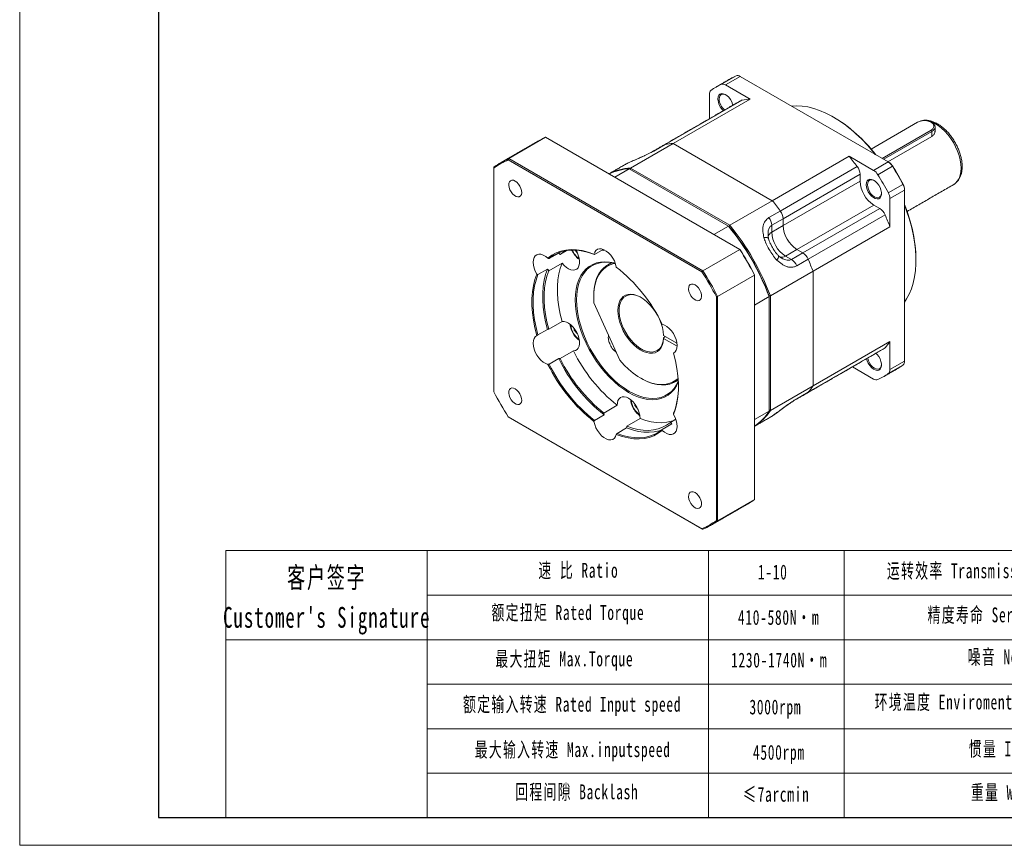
# Model space of a CAD drawing. Header units: millimetres. Extents: x -167 to 1131, y -116 to 802.
# Tile 1 of 5: x -167 to 380, y -116 to 343. Entities that reach past the tile are written whole.
import ezdxf

# ---------------------------------------------------------------- set-up
doc = ezdxf.new("R2010")
doc.units = ezdxf.units.MM
doc.header["$LTSCALE"] = 2
doc.layers.get('0').update_dxf_attribs({"lineweight": 18})
for name, color, linetype, lineweight in [('7标注层', 4, 'Continuous', 18), ('SLD-0', 7, 'Continuous', 18), ('图框_外框线', 7, 'Continuous', 18)]:
    doc.layers.add(name, color=color, linetype=linetype, lineweight=lineweight)
doc.styles.add('标准', font='txt', dxfattribs={"width": 0.667})

msp = doc.modelspace()

# ---------------------------------------------------------------- linework, layer by layer
at = {"color": 7, "linetype": 'Continuous', "lineweight": 15}
for p, q in [((223.04, 307.27), (231.17, 311.97)), ((233.51, 311.64), (225.38, 306.94)), ((238.97, 299.1), (225.38, 306.94)), ((315.82, 264.12), (233.51, 311.64)), ((216.33, 301.72), (216.33, 288.15)), ((234.5, 298.53), (191.72, 273.84)), ((238.97, 299.1), (196.19, 274.4)), ((332.01, 286.2), (306.23, 271.32)), ((312.43, 266.08), (339.65, 281.79)), ((340.07, 281.06), (313.28, 265.59)), ((340.07, 281.06), (339.65, 281.79)), ((340.07, 278.34), (340.07, 281.06)), ((341.83, 283.5), (341.83, 280.79)), ((104.72, 265.98), (125.22, 277.82)), ((233.19, 215.49), (125.22, 277.82)), ((172.5, 260.73), (196.19, 274.4)), ((191.72, 273.84), (185.36, 270.16)), ((251.32, 242.57), (196.19, 274.4)), ((251.32, 242.57), (196.19, 274.4)), ((340.07, 278.34), (315.63, 264.23)), ((212.2, 203.12), (104.5, 265.29)), ((104.72, 265.98), (212.68, 203.65)), ((173.25, 264.51), (173.45, 264.62)), ((251.32, 242.57), (294.1, 267.27)), ((307.69, 259.42), (294.1, 267.27)), ((307.69, 259.42), (315.82, 264.12)), ((316.18, 263.91), (315.82, 264.12)), ((96.47, 261.22), (96.47, 260.66)), ((96.47, 260.66), (96.47, 136.29)), ((163.66, 255.63), (171.79, 260.32)), ((226.93, 228.49), (171.79, 260.32)), ((172.5, 260.73), (227.63, 228.9)), ((255.78, 236.86), (298.56, 261.55)), ((318.16, 261.75), (310.03, 257.05)), ((318.28, 261.78), (318.16, 261.75)), ((300.12, 257.27), (257.34, 232.57)), ((300.12, 253.45), (257.34, 228.76)), ((300.12, 257.27), (300.12, 253.45)), ((315.85, 246.97), (323.99, 251.66)), ((324.87, 248.45), (316.74, 243.76)), ((324.07, 251.75), (323.99, 251.66)), ((324.87, 248.86), (324.87, 248.45)), ((324.87, 153.39), (324.87, 248.45)), ((352.19, 251.57), (352.32, 251.64)), ((251.32, 242.57), (227.63, 228.9)), ((316.74, 228.06), (316.74, 243.76)), ((249.42, 233.18), (255.78, 236.86)), ((307.78, 240.18), (265, 215.49)), ((268.31, 213.58), (311.09, 238.28)), ((307.78, 240.18), (311.09, 238.28)), ((257.34, 232.57), (250.98, 228.9)), ((257.34, 228.76), (257.34, 232.57)), ((257.34, 232.57), (257.34, 228.76)), ((314.02, 234.78), (271.24, 210.09)), ((218.8, 223.8), (226.93, 228.49)), ((250.98, 228.9), (250.98, 225.08)), ((250.98, 225.08), (257.34, 228.76)), ((316.74, 228.06), (273.96, 203.37)), ((132.9, 213.77), (132.57, 213.5)), ((133.34, 212.65), (137.2, 214.88)), ((142.96, 213.41), (141.59, 215.11)), ((157.32, 215.51), (152.42, 212.68)), ((156.73, 215.17), (157.64, 214.83)), ((158.15, 215.12), (157.64, 214.83)), ((233.19, 215.49), (212.68, 203.65)), ((258.64, 211.81), (265, 215.49)), ((261.94, 209.91), (268.31, 213.58)), ((268.31, 213.58), (265, 215.49)), ((265, 215.49), (268.31, 213.58)), ((127.27, 210.43), (132.57, 213.5)), ((258.64, 211.81), (261.94, 209.91)), ((271.24, 210.09), (264.87, 206.41)), ((331.23, 209.9), (331.23, 209.49)), ((126.29, 204.56), (120.99, 201.5)), ((134.4, 207.89), (126.98, 203.6)), ((250.27, 189.69), (273.96, 203.37)), ((273.96, 139.7), (273.96, 203.37)), ((273.96, 139.7), (273.96, 203.37)), ((220.93, 189.37), (241.43, 201.21)), ((241.43, 201.47), (241.43, 201.21)), ((241.43, 76.54), (241.43, 201.21)), ((151.98, 189.7), (151.98, 189.29)), ((220.22, 64.85), (220.22, 189.22)), ((220.93, 189.37), (220.93, 64.7)), ((241.43, 184.59), (249.56, 189.28)), ((249.56, 189.59), (249.56, 189.28)), ((249.56, 125.61), (249.56, 189.28)), ((250.27, 189.69), (250.27, 126.02)), ((152.15, 185.8), (166.49, 153.86)), ((126.98, 171.19), (134.4, 175.48)), ((120.99, 167.96), (126.29, 171.02)), ((141.21, 170.68), (141.21, 171.46)), ((141.61, 170.91), (141.21, 170.68)), ((142.96, 168.5), (141.21, 170.68)), ((190.85, 167.66), (198.3, 163.36)), ((191.91, 167.05), (190.85, 166.44)), ((190.85, 166.03), (198.38, 161.69)), ((273.96, 139.7), (316.74, 164.39)), ((316.74, 148.7), (316.74, 164.39)), ((140.76, 159.08), (133.34, 154.8)), ((271.24, 136.12), (314.02, 160.81)), ((132.57, 154.84), (127.27, 151.77)), ((196.41, 157.96), (196.95, 158.27)), ((316.74, 148.7), (324.87, 153.39)), ((295.93, 150.26), (307.69, 143.48)), ((299.16, 152.13), (299.09, 152.08)), ((323.99, 151.2), (315.85, 146.51)), ((273.96, 139.7), (250.27, 126.02)), ((264.87, 132.44), (271.24, 136.12)), ((157.64, 124.56), (165.07, 128.85)), ((174.89, 128.78), (174.89, 129.56)), ((175.29, 129.01), (174.89, 128.78)), ((176.64, 126.6), (174.89, 128.78)), ((104.5, 122.39), (212.2, 60.22)), ((212.68, 59.94), (104.72, 122.27)), ((152.42, 120.49), (157.72, 123.55)), ((177.79, 121.5), (170.36, 117.22)), ((194.67, 119.39), (197.63, 121.1)), ((241.43, 120.92), (249.56, 125.61)), ((253.92, 124.78), (254.13, 124.9)), ((170.28, 116.3), (164.98, 113.24)), ((190.13, 115.48), (195.44, 118.55)), ((241.43, 76.54), (220.93, 64.7))]:
    msp.add_line(p, q, dxfattribs=at)
for p, q in [((59.29, 48.08), (59.29, -100.27)), ((215.88, 48.08), (215.88, -100.27))]:
    msp.add_line(p, q)
for points in [[(221.04, 299.11), (221.17, 300.25), (221.57, 301.16), (222.19, 301.8), (223.01, 302.11), (223.97, 302.07), (225.02, 301.7), (226.08, 301.01), (227.09, 300.05), (227.99, 298.87), (228.72, 297.56), (229.23, 296.18), (229.36, 295.67)], [(225.47, 301.45), (224.63, 301.78), (223.69, 301.87), (222.89, 301.62), (222.27, 301.05), (221.88, 300.19), (221.75, 299.11)], [(233.98, 298.34), (234.16, 298.43), (234.5, 298.53)], [(308.6, 268.29), (307.27, 269.94), (304.23, 273.44), (301.08, 276.74), (297.85, 279.82), (294.55, 282.65), (291.2, 285.24), (287.82, 287.55), (284.42, 289.58), (281.03, 291.32), (277.66, 292.76), (274.34, 293.89), (271.07, 294.7), (267.88, 295.2), (264.79, 295.37), (261.94, 295.22)], [(339.65, 281.79), (340.51, 282.44), (341.05, 283.19), (341.23, 283.99), (341.05, 284.8), (340.51, 285.55), (339.65, 286.2), (338.53, 286.69), (337.23, 287.01), (335.83, 287.11), (334.43, 287.01), (333.13, 286.69), (332.01, 286.2)], [(356.34, 260.72), (356.21, 262.97), (355.83, 265.33), (355.21, 267.75), (354.36, 270.19), (353.29, 272.6), (352.03, 274.95), (350.58, 277.19), (348.99, 279.29), (347.28, 281.19), (345.47, 282.88), (343.61, 284.32), (341.72, 285.48), (339.84, 286.35), (338, 286.9), (336.24, 287.14), (334.58, 287.05), (333.97, 286.92)], [(340.07, 285.95), (341.03, 285.24), (341.63, 284.4), (341.83, 283.5), (341.63, 282.61), (341.03, 281.77), (340.07, 281.06)], [(191.2, 273.64), (191.38, 273.73), (191.72, 273.84)], [(191.72, 273.84), (191.38, 273.73), (191.2, 273.64)], [(185.36, 270.16), (185.02, 270.06), (184.82, 269.96)], [(352.32, 251.64), (353.29, 252.36), (354.36, 253.54), (355.21, 255), (355.83, 256.7), (356.21, 258.62), (356.34, 260.72)], [(108.35, 253.52), (107.37, 253.93), (106.47, 254), (105.71, 253.72), (105.14, 253.12), (104.82, 252.24), (104.75, 251.15), (104.95, 249.92), (105.4, 248.66), (106.07, 247.44), (106.91, 246.37), (107.86, 245.52), (108.84, 244.95), (109.78, 244.71), (110.62, 244.81), (111.29, 245.26), (111.74, 246), (111.94, 247), (111.88, 248.17), (111.55, 249.42), (110.98, 250.68), (110.22, 251.83), (109.32, 252.81), (108.35, 253.52)], [(303.54, 251.48), (303.67, 252.62), (304.07, 253.54), (304.69, 254.17), (305.51, 254.48), (306.47, 254.45), (307.52, 254.07), (308.58, 253.38), (309.59, 252.42), (310.49, 251.24), (311.22, 249.93), (311.73, 248.56), (311.99, 247.22), (311.99, 245.99), (311.73, 244.95), (311.22, 244.17), (310.49, 243.69), (309.59, 243.56), (308.58, 243.76), (307.52, 244.3), (306.47, 245.13), (305.51, 246.21), (304.69, 247.46), (304.07, 248.82), (303.67, 250.18), (303.54, 251.48)], [(307.97, 253.82), (307.13, 254.15), (306.19, 254.25), (305.39, 254), (304.77, 253.42), (304.38, 252.57), (304.25, 251.48)], [(304.25, 251.48), (304.38, 250.24), (304.77, 248.93), (305.39, 247.65), (306.19, 246.47), (307.13, 245.48), (308.14, 244.74), (309.14, 244.32), (310.08, 244.22), (310.89, 244.47), (311.51, 245.05), (311.89, 245.9), (312.02, 246.79)], [(324.87, 186.22), (326.03, 187.97), (327.49, 190.67), (328.71, 193.62), (329.7, 196.8), (330.45, 200.19), (330.95, 203.78), (331.2, 207.55), (331.2, 211.47), (330.95, 215.53), (330.45, 219.7), (329.7, 223.96), (328.71, 228.28), (327.49, 232.65), (326.03, 237.03), (324.87, 240.11)], [(246.67, 222.12), (247.31, 222.14), (247.89, 222.11), (248.38, 222.04), (248.77, 221.92), (249.05, 221.77), (249.22, 221.58), (249.26, 221.47)], [(126.56, 210.58), (128.77, 212.22), (131.18, 213.53), (133.77, 214.5), (136.53, 215.11), (139.44, 215.37), (142.47, 215.28), (145.61, 214.82), (148.84, 214.02), (152.14, 212.86)], [(152.42, 212.68), (149.18, 213.81), (146.01, 214.59), (142.92, 215.03), (139.94, 215.12), (137.08, 214.87), (134.37, 214.26), (131.82, 213.32), (129.45, 212.04), (127.27, 210.43)], [(133.34, 212.65), (135.45, 214.19), (136.42, 214.75)], [(134.4, 207.89), (135.54, 206.58), (136.77, 205.5), (138.04, 204.69), (139.3, 204.18), (140.5, 203.99), (141.58, 204.13), (142.52, 204.59), (143.26, 205.35), (143.78, 206.39), (144.06, 207.66), (144.09, 209.11), (143.87, 210.68), (143.4, 212.32), (142.71, 213.95), (142.08, 215.09)], [(164.56, 205.7), (164.13, 207.38), (163.46, 209.08), (162.57, 210.72), (161.5, 212.22), (160.3, 213.53), (159.01, 214.59), (157.69, 215.35), (156.4, 215.79), (155.19, 215.87), (154.12, 215.6), (153.23, 214.99), (152.56, 214.06), (152.14, 212.86)], [(126.56, 210.58), (125.27, 211.62), (123.95, 212.37), (122.66, 212.79), (121.46, 212.85), (120.39, 212.57), (119.51, 211.94), (118.85, 211), (118.44, 209.79), (118.3, 208.36), (118.43, 206.77), (118.83, 205.09), (119.48, 203.39), (120.35, 201.74)], [(199.05, 141.77), (198.01, 139.67), (196.68, 137.68), (195.13, 135.96), (193.38, 134.53), (191.44, 133.41), (189.33, 132.61), (187.06, 132.12), (184.67, 131.97), (182.16, 132.13), (179.56, 132.63), (176.89, 133.45), (174.17, 134.58), (171.43, 136.01), (168.69, 137.74), (165.97, 139.75), (163.3, 142.01), (160.7, 144.52), (158.19, 147.25), (155.79, 150.17), (153.53, 153.27), (151.42, 156.51), (149.48, 159.87), (147.73, 163.32), (146.18, 166.83), (144.84, 170.37), (143.74, 173.9), (142.86, 177.41), (142.24, 180.86), (141.86, 184.21), (141.73, 187.45), (141.86, 190.54), (142.24, 193.46), (142.86, 196.18), (143.74, 198.68), (144.84, 200.94), (146.18, 202.94), (147.73, 204.66), (149.48, 206.08), (151.42, 207.2), (153.53, 208.01), (155.79, 208.49), (158.19, 208.65), (160.7, 208.48), (163.3, 207.98), (163.99, 207.8)], [(164.04, 207.67), (163.75, 207.74), (161.18, 208.23), (158.7, 208.4), (156.33, 208.24), (154.1, 207.76), (152.01, 206.97), (150.1, 205.86), (148.36, 204.45), (146.83, 202.75), (145.51, 200.78), (144.42, 198.55), (143.56, 196.08), (142.94, 193.39), (142.56, 190.51), (142.44, 187.45), (142.56, 184.25), (142.94, 180.94), (143.56, 177.53), (144.42, 174.07), (145.51, 170.57), (146.83, 167.07), (148.36, 163.61), (150.1, 160.2), (152.01, 156.88), (154.1, 153.68), (156.33, 150.62), (158.7, 147.73), (161.18, 145.03), (163.75, 142.55), (166.39, 140.31), (169.07, 138.33), (171.78, 136.62), (174.49, 135.21), (177.17, 134.09), (179.81, 133.28), (182.38, 132.79), (184.86, 132.63), (187.23, 132.78), (189.47, 133.26), (191.55, 134.06), (193.47, 135.16), (195.2, 136.57), (196.73, 138.27), (198.05, 140.24), (199.03, 142.21)], [(253.92, 209.56), (254.26, 210.11), (254.52, 210.63), (254.7, 211.09), (254.8, 211.48), (254.8, 211.81), (254.72, 212.05), (254.65, 212.14)], [(126.29, 204.56), (125.23, 201.56), (124.43, 198.33), (123.9, 194.88), (123.63, 191.24), (123.63, 187.42), (123.9, 183.47), (124.43, 179.4), (125.23, 175.24), (126.29, 171.02)], [(126.98, 171.19), (125.97, 175.26), (125.2, 179.28), (124.69, 183.21), (124.44, 187.02), (124.44, 190.7), (124.69, 194.22), (125.2, 197.56), (125.97, 200.69), (126.98, 203.6)], [(134.4, 207.89), (133.39, 204.98), (132.63, 201.85), (132.12, 198.51), (131.86, 194.99), (131.86, 191.31), (132.12, 187.49), (132.63, 183.56), (133.39, 179.55), (134.4, 175.48)], [(151.98, 189.7), (152.07, 192.09), (152.4, 194.87), (152.98, 197.45), (153.81, 199.82), (154.88, 201.93), (156.17, 203.79), (157.67, 205.36), (159.37, 206.64), (161.26, 207.61), (162.44, 208.03)], [(163.79, 207.73), (163.21, 207.61), (161.18, 206.98), (159.32, 206.03), (157.64, 204.78), (156.15, 203.24), (154.87, 201.42), (153.81, 199.34), (152.99, 197.02), (152.41, 194.48), (152.07, 191.74), (151.99, 188.84), (152.15, 185.8)], [(120.35, 167.64), (119.26, 171.93), (118.44, 176.16), (117.89, 180.31), (117.62, 184.33), (117.62, 188.21), (117.89, 191.91), (118.44, 195.42), (119.26, 198.7), (120.35, 201.74)], [(120.99, 201.5), (119.93, 198.5), (119.13, 195.27), (118.59, 191.82), (118.32, 188.17), (118.32, 184.36), (118.59, 180.41), (119.13, 176.34), (119.93, 172.18), (120.99, 167.96)], [(208.35, 195.79), (207.37, 196.2), (206.47, 196.27), (205.71, 195.99), (205.14, 195.39), (204.82, 194.51), (204.75, 193.42), (204.95, 192.2), (205.4, 190.93), (206.07, 189.71), (206.91, 188.64), (207.86, 187.79), (208.84, 187.22), (209.78, 186.98), (210.62, 187.08), (211.29, 187.53), (211.74, 188.27), (211.94, 189.27), (211.88, 190.44), (211.55, 191.7), (210.98, 192.95), (210.22, 194.11), (209.32, 195.08), (208.35, 195.79)], [(190.85, 166.03), (190.63, 164.12), (190.16, 162.4), (189.46, 160.91), (188.53, 159.69), (187.4, 158.75), (186.09, 158.11), (184.62, 157.79), (183.02, 157.79), (181.33, 158.12), (179.57, 158.76), (177.79, 159.7), (176.02, 160.92), (174.28, 162.41), (172.63, 164.13), (171.08, 166.04), (169.67, 168.12), (168.42, 170.31), (167.37, 172.58), (166.53, 174.89), (165.92, 177.18), (165.54, 179.41), (165.42, 181.53), (165.54, 183.52), (165.92, 185.31), (166.53, 186.9), (167.37, 188.23), (168.42, 189.28), (169.67, 190.04), (171.08, 190.49), (172.63, 190.61), (174.28, 190.42), (176.02, 189.9), (177.79, 189.08), (179.57, 187.96), (181.33, 186.58), (183.02, 184.95), (184.62, 183.11), (186.09, 181.09), (187.4, 178.94), (188.53, 176.69), (189.46, 174.4), (190.16, 172.1), (190.63, 169.84), (190.85, 167.66)], [(178.33, 188.78), (177.7, 189.11), (175.94, 189.85), (174.24, 190.26), (172.62, 190.36), (171.13, 190.12), (169.78, 189.56), (168.62, 188.69), (167.65, 187.53), (166.91, 186.09), (166.41, 184.42), (166.16, 182.54), (166.16, 180.49), (166.41, 178.32), (166.91, 176.06), (167.65, 173.77), (168.62, 171.5), (169.78, 169.28), (171.13, 167.17), (172.62, 165.21), (174.24, 163.43), (175.94, 161.88), (177.7, 160.59), (179.48, 159.58), (181.23, 158.88), (182.93, 158.49), (184.53, 158.43), (186.02, 158.7), (187.34, 159.29), (188.49, 160.19), (189.43, 161.38), (190.15, 162.84), (190.63, 164.54), (190.85, 166.44)], [(140.76, 159.08), (141.82, 159.3), (142.71, 159.83), (143.4, 160.66), (143.87, 161.75), (144.09, 163.07), (144.06, 164.55), (143.78, 166.15), (143.26, 167.79), (142.52, 169.41), (141.58, 170.94), (140.5, 172.34), (139.3, 173.52), (138.04, 174.47), (136.77, 175.12), (135.54, 175.46), (134.4, 175.48)], [(196.34, 157.87), (197.21, 158.51), (197.86, 159.47), (198.26, 160.69), (198.39, 162.13), (198.25, 163.72), (197.84, 165.41), (197.18, 167.11), (196.3, 168.75), (195.23, 170.26), (194.03, 171.58), (192.75, 172.65), (191.43, 173.43), (190.13, 173.88)], [(120.35, 167.64), (119.48, 167), (118.83, 166.04), (118.43, 164.82), (118.3, 163.38), (118.44, 161.79), (118.85, 160.1), (119.51, 158.4), (120.39, 156.76), (121.46, 155.25), (122.66, 153.93), (123.95, 152.86), (125.27, 152.08), (126.56, 151.63)], [(314.02, 160.81), (313.75, 160.57), (313.59, 160.46)], [(166.49, 153.86), (168.9, 151.26), (171.39, 148.89), (173.96, 146.78), (176.56, 144.94), (179.19, 143.4), (181.8, 142.16), (184.37, 141.25), (186.88, 140.66), (189.31, 140.42), (191.62, 140.51), (193.8, 140.94), (195.82, 141.7), (197.66, 142.8), (198.92, 143.83)], [(196.34, 157.87), (197.43, 153.58), (198.25, 149.35), (198.8, 145.2), (199.08, 141.18), (199.08, 137.3), (198.8, 133.6), (198.25, 130.09), (197.43, 126.81), (196.34, 123.77)], [(308.96, 157.79), (309.59, 157.15), (310.49, 155.98), (311.22, 154.66), (311.73, 153.29), (311.99, 151.95), (311.99, 150.72), (311.73, 149.68), (311.22, 148.9), (310.49, 148.43), (309.59, 148.29), (308.58, 148.49), (307.52, 149.03), (306.47, 149.86), (305.51, 150.94), (304.69, 152.19), (304.07, 153.55), (303.71, 154.76)], [(304.35, 155.13), (304.38, 154.97), (304.77, 153.67), (305.39, 152.38), (306.19, 151.2), (307.13, 150.21), (308.14, 149.48), (309.14, 149.05), (310.08, 148.96), (310.89, 149.2), (311.51, 149.78), (311.89, 150.64), (312.02, 151.52)], [(198.98, 143.11), (198.26, 142.56), (196.39, 141.46), (194.34, 140.69), (192.12, 140.25), (189.77, 140.17), (187.31, 140.42), (184.76, 141.02), (182.14, 141.96), (179.49, 143.22), (178.49, 143.77)], [(108.35, 138.05), (107.37, 138.45), (106.47, 138.52), (105.71, 138.25), (105.14, 137.65), (104.82, 136.77), (104.75, 135.67), (104.95, 134.45), (105.4, 133.18), (106.07, 131.96), (106.91, 130.89), (107.86, 130.04), (108.84, 129.47), (109.78, 129.23), (110.62, 129.34), (111.29, 129.78), (111.74, 130.52), (111.94, 131.52), (111.88, 132.69), (111.55, 133.95), (110.98, 135.2), (110.22, 136.36), (109.32, 137.33), (108.35, 138.05)], [(177.79, 121.5), (177.7, 123.02), (177.36, 124.63), (176.79, 126.27), (176, 127.88), (175.02, 129.38), (173.91, 130.73), (172.69, 131.87), (171.43, 132.75), (170.16, 133.33), (168.95, 133.6), (167.83, 133.54), (166.86, 133.15), (166.07, 132.46), (165.49, 131.48), (165.16, 130.26), (165.07, 128.85)], [(264.87, 132.44), (264.61, 132.2), (264.42, 132.08)], [(271.24, 136.12), (270.97, 135.87), (270.81, 135.76)], [(270.81, 135.76), (270.97, 135.87), (271.24, 136.12)], [(177.79, 121.5), (180.91, 120.44), (183.97, 119.69), (186.95, 119.28), (189.83, 119.19), (192.59, 119.44), (195.21, 120.02), (196.47, 120.43)], [(190.13, 114.93), (191.43, 113.89), (192.75, 113.14), (194.03, 112.72), (195.23, 112.66), (196.3, 112.94), (197.18, 113.57), (197.84, 114.51), (198.25, 115.72), (198.39, 117.15), (198.26, 118.74), (197.86, 120.42), (197.21, 122.12), (196.34, 123.77)], [(152.14, 119.81), (152.56, 118.13), (153.23, 116.43), (154.12, 114.79), (155.19, 113.29), (156.4, 111.98), (157.69, 110.92), (159.01, 110.16), (160.3, 109.72), (161.5, 109.64), (162.57, 109.91), (163.46, 110.52), (164.13, 111.45), (164.56, 112.65)], [(164.98, 113.24), (168.22, 112.11), (171.39, 111.33), (174.48, 110.89), (177.46, 110.8), (180.32, 111.05), (183.03, 111.65), (185.58, 112.6), (187.95, 113.88), (190.13, 115.48)], [(170.28, 116.3), (173.52, 115.17), (176.69, 114.39), (179.78, 113.95), (182.76, 113.86), (185.62, 114.11), (188.33, 114.72), (189.8, 115.21)], [(194.67, 119.39), (192.56, 117.86), (190.26, 116.63), (187.79, 115.73), (185.17, 115.16), (182.41, 114.91), (179.53, 114.99), (176.55, 115.41), (173.49, 116.15), (170.36, 117.22)], [(190.13, 114.93), (187.93, 113.29), (185.52, 111.98), (182.92, 111.01), (180.17, 110.4), (177.26, 110.14), (174.22, 110.23), (171.08, 110.69), (167.85, 111.49), (164.56, 112.65)], [(208.35, 80.32), (207.37, 80.72), (206.47, 80.79), (205.71, 80.52), (205.14, 79.92), (204.82, 79.04), (204.75, 77.95), (204.95, 76.72), (205.4, 75.45), (206.07, 74.24), (206.91, 73.16), (207.86, 72.31), (208.84, 71.74), (209.78, 71.5), (210.62, 71.61), (211.29, 72.05), (211.74, 72.8), (211.94, 73.79), (211.88, 74.96), (211.55, 76.22), (210.98, 77.47), (210.22, 78.63), (209.32, 79.6), (208.35, 80.32)]]:
    msp.add_lwpolyline(points, dxfattribs=at)
for centre, radius, start, end in [((235.57, 278.84), 31.07, 113.793, 126.2178), ((223.88, 304.79), 2.63, 55.2633, 108.7046), ((243.72, 283.5), 31.11, 113.7957, 119.9926), ((232.01, 309.48), 2.63, 55.2633, 108.7046), ((218.95, 301.94), 2.63, 131.3065, 184.7393), ((230.36, 299.55), 9.33, 182.7404, 227.8893), ((230.26, 299.5), 8.52, 182.6588, 229.6702), ((240.72, 267.51), 31.63, 93.1738, 101.3256), ((241.8, 216.47), 84.65, 37.6144, 58.8185), ((140.46, 241.9), 39.01, 112.9911, 119.9904), ((197.94, 242.82), 31.63, 93.1738, 101.3256), ((197.94, 242.82), 31.63, 93.1738, 101.3256), ((119.93, 230.12), 38.95, 112.9872, 127.0236), ((119.74, 229.63), 38.78, 113.1461, 126.8646), ((191.88, 182.92), 132.53, 36.3921, 39.5279), ((312.11, 258.11), 7.06, 30.9757, 58.242), ((312.83, 258.51), 6.36, 30.9757, 58.2421), ((173.87, 231.71), 29.05, 92.7049, 117.4998), ((173.18, 231.18), 29.17, 92.7321, 115.7678), ((292.55, 256.94), 7.58, 2.4859, 37.4918), ((303.97, 253.42), 7.06, 30.9757, 58.242), ((181.78, 176.28), 160.95, 27.9263, 32.0737), ((182.63, 176.77), 160.08, 27.9263, 32.0737), ((316.76, 254.21), 16.65, 182.6055, 237.3945), ((173.65, 171.59), 160.95, 27.9263, 32.0737), ((309.68, 243.54), 7.06, 1.7598, 29.0238), ((317.81, 248.23), 7.06, 1.7598, 29.0238), ((318.51, 248.66), 6.36, 1.76, 29.0237), ((149.1, 158.22), 132.53, 36.3921, 39.5279), ((149.1, 158.22), 132.53, 36.3921, 39.5279), ((249.77, 232.24), 7.58, 2.4859, 37.4918), ((249.77, 232.24), 7.58, 2.4859, 37.4918), ((307.02, 231.88), 7.58, 22.5074, 57.5156), ((247.11, 208.27), 84.14, 1.1097, 22.456), ((243.41, 228.57), 7.58, 2.4859, 37.4918), ((192.57, 181.71), 132.54, 20.4724, 23.608), ((120.25, 140.76), 138.12, 20.5671, 39.4329), ((121.07, 141.24), 137.29, 20.6208, 39.3792), ((121.07, 141.24), 137.29, 20.6208, 39.3792), ((120.96, 141.17), 138.12, 20.5671, 39.4329), ((252.53, 221.76), 3.66, 115.0287, 167.453), ((267.61, 225.84), 16.65, 182.6055, 237.3945), ((273.98, 229.52), 16.65, 182.6055, 237.3945), ((273.98, 229.52), 16.65, 182.6055, 237.3945), ((149.45, 218.88), 10.12, 201.7626, 236.9487), ((165.27, 214.63), 7.63, 174.4887, 178.5139), ((62.89, 107.65), 201.58, 27.6564, 32.3435), ((63.73, 108.13), 200.72, 27.7097, 32.2903), ((264.24, 207.19), 7.58, 22.5074, 57.5156), ((264.24, 207.19), 7.58, 22.5074, 57.5156), ((122.81, 203.88), 13.7, 39.814, 44.5779), ((256.54, 214.81), 3.66, 252.4451, 304.9728), ((257.87, 203.51), 7.58, 22.5074, 57.5156), ((149.79, 157.01), 132.54, 20.4724, 23.608), ((149.79, 157.01), 132.54, 20.4724, 23.608), ((138.96, 212.88), 15.16, 213.2792, 217.7324), ((108.27, 134.26), 90.95, 25.8244, 51.7647), ((42.52, 95.89), 200.72, 27.7097, 32.2903), ((42.38, 95.81), 201.58, 27.6564, 32.3435), ((127.41, 167.97), 3.25, 97.6647, 110.092), ((149.61, 174.14), 10.35, 183.2596, 236.7351), ((290.25, 181.7), 31.64, 318.684, 326.835), ((219.84, 197.77), 88.04, 206.066, 231.5232), ((213.34, 194.01), 89.77, 205.8746, 231.7145), ((133.17, 158.97), 4.18, 261.7854, 272.3101), ((212.75, 193.75), 88.45, 206.1265, 231.4626), ((322.25, 153.18), 2.63, 311.3066, 4.7391), ((208.43, 191.25), 90.95, 205.8244, 231.7647), ((208.04, 190.95), 89.77, 205.8746, 231.7145), ((314.12, 148.48), 2.63, 311.3066, 4.7391), ((305.6, 176.31), 31.12, 300.0028, 306.2141), ((309.19, 145.63), 2.63, 235.2633, 288.7043), ((297.49, 171.58), 31.07, 293.7931, 306.2177), ((158.43, 139), 40.68, 339.0037, 0.6066), ((247.47, 157.01), 31.64, 318.684, 326.835), ((247.47, 157.01), 31.64, 318.684, 326.835), ((274.18, 229.62), 200.72, 207.7097, 212.2903), ((183.3, 132.25), 10.37, 183.2901, 236.7046), ((225.82, 141.72), 29.06, 302.5031, 327.3042), ((167.37, 124.83), 9.73, 181.573, 187.5593), ((225.02, 141.39), 29.18, 304.2352, 327.2769), ((163.07, 117.39), 7.29, 351.3458, 358.599), ((205.19, 128.16), 13.7, 219.814, 224.5778), ((217.83, 107.86), 39.22, 300.0233, 307.0005), ((196.95, 95.88), 38.78, 293.1461, 306.8646), ((197.47, 95.8), 38.95, 292.9871, 307.0236)]:
    msp.add_arc(centre, radius, start, end, dxfattribs=at)
for points in [[(228.17, 310.45), (220.04, 305.75)], [(233.98, 298.34), (191.2, 273.64)], [(285.63, 288.89), (285.28, 289.1)], [(340.07, 285.95), (339.65, 286.2)], [(120.96, 275.69), (100.45, 263.85)], [(191.2, 273.64), (184.84, 269.97)], [(104.72, 265.98), (104.5, 265.29)], [(168.62, 262.21), (160.44, 257.49)], [(172.24, 260.06), (172.5, 260.73)], [(326.29, 236.61), (352.19, 251.57)], [(226.93, 228.49), (227.19, 228.34)], [(227.19, 228.34), (227.63, 228.9)], [(233.19, 215.49), (233.41, 215.36)], [(127.27, 210.43), (126.56, 210.58)], [(152.14, 212.86), (152.42, 212.68)], [(161.92, 208.12), (159.75, 206.87)], [(212.68, 203.65), (212.2, 203.12)], [(120.35, 201.74), (120.99, 201.5)], [(220.93, 189.37), (220.22, 189.22)], [(250.27, 189.69), (249.56, 189.59)], [(120.99, 167.96), (120.35, 167.64)], [(190.85, 166.03), (190.85, 166.44)], [(270.81, 135.76), (313.59, 160.46)], [(196.41, 157.96), (196.34, 157.87)], [(126.56, 151.63), (127.27, 151.77)], [(264.07, 131.87), (299.09, 152.08)], [(313.03, 144.67), (321.16, 149.36)], [(178.14, 143.98), (178.49, 143.77)], [(197.25, 141.91), (198.99, 142.92)], [(264.44, 132.09), (270.81, 135.76)], [(250.27, 126.02), (249.56, 126.13)], [(104.5, 122.39), (104.72, 122.27)], [(152.42, 120.49), (152.14, 119.81)], [(196.34, 123.77), (196.41, 124.42)], [(241.43, 117.19), (249.61, 121.91)], [(190.13, 115.48), (190.13, 114.93)], [(164.56, 112.65), (164.98, 113.24)], [(216.95, 62.06), (237.45, 73.9)], [(220.93, 64.7), (220.22, 64.85)], [(212.2, 60.22), (212.68, 59.94)]]:
    msp.add_open_spline(points, degree=1, dxfattribs=at)
for points, knots in [([(352.33, 251.69), (352.53, 251.8), (353.19, 252.17), (354.14, 253.08), (355.14, 254.37), (355.93, 255.89), (356.5, 257.61), (356.85, 259.5), (356.94, 261.23), (356.89, 263.03), (356.68, 264.92), (356.2, 267.21), (355.51, 269.53), (354.61, 271.83), (353.51, 274.09), (352.25, 276.27), (350.83, 278.33), (349.28, 280.25), (347.61, 281.99), (345.85, 283.54), (344.03, 284.86), (342.16, 285.92), (340.27, 286.71), (338.39, 287.2), (336.56, 287.37), (334.95, 287.26), (334.02, 286.95), (333.62, 286.82)], [0, 0, 0, 0, 0.85295, 2.816815, 4.786298, 6.789949, 8.842287, 10.940649, 13.005526, 14.151078, 16.298515, 18.442053, 20.58084, 22.715155, 24.846422, 26.976539, 29.10757, 31.241018, 33.379113, 35.524016, 37.677513, 39.840252, 42.010145, 44.175829, 46.318921, 48.417341, 49.941751, 49.941751, 49.941751, 49.941751]), ([(341.79, 281.18), (341.76, 280.76), (341.68, 279.87), (340.93, 278.9), (340.27, 278.47), (340.07, 278.34)], [0, 0, 0, 0, 1.312393, 2.826378, 3.482232, 3.482232, 3.482232, 3.482232]), ([(185.36, 270.16), (184.85, 269.87), (183.47, 269.11), (181.6, 268.21), (179.73, 267.36), (178.27, 266.71), (175.87, 265.67), (174.28, 264.97), (173.25, 264.51)], [0, 0, 0, 0, 1.951405, 5.188042, 5.805506, 7.764077, 9.724781, 13.374504, 13.374504, 13.374504, 13.374504]), ([(184.82, 269.96), (184.71, 269.9), (184.27, 269.64), (183.31, 269.13), (181.96, 268.45), (180.47, 267.74), (178.87, 267.02), (177.19, 266.28), (175.47, 265.52), (174.2, 264.97), (173.56, 264.67), (173.45, 264.62)], [0, 0, 0, 0, 0.485001, 1.930993, 3.417985, 4.958435, 6.605476, 8.328312, 10.184486, 12.16784, 12.561237, 12.561237, 12.561237, 12.561237]), ([(173.46, 264.62), (173.15, 264.48), (172.27, 264.09), (170.97, 263.46), (169.65, 262.8), (168.89, 262.35), (168.56, 262.16)], [0, 0, 0, 0, 0.885897, 2.452358, 4.190946, 5.485742, 5.485742, 5.485742, 5.485742]), ([(173.25, 264.51), (173.18, 264.48), (172.23, 264.05), (170.52, 263.26), (169.26, 262.57), (168.62, 262.21)], [0, 0, 0, 0, 0.179036, 2.626569, 5.166183, 5.166183, 5.166183, 5.166183]), ([(246.67, 222.12), (246.44, 223.17), (245.95, 225.39), (246.11, 228.56), (247.16, 231.43), (248.67, 232.6), (249.42, 233.18)], [0, 0, 0, 0, 2.909435, 6.174134, 9.229705, 12.249036, 12.249036, 12.249036, 12.249036]), ([(250.98, 228.9), (250.59, 228.6), (250.14, 228.26), (249.47, 227.23), (249, 225.95), (248.98, 224.61), (248.97, 223.98)], [0, 0, 0, 0, 1.58183, 1.860021, 3.829467, 5.563147, 5.563147, 5.563147, 5.563147]), ([(253.92, 209.56), (253.86, 209.62), (253, 210.48), (251.47, 212.4), (249.4, 215.74), (247.65, 218.99), (246.93, 221.28), (246.67, 222.12)], [0, 0, 0, 0, 0.253319, 3.776829, 7.31573, 11.930767, 14.630285, 14.630285, 14.630285, 14.630285]), ([(249.28, 221.47), (249.2, 221.79), (249.03, 222.53), (248.92, 223.4), (248.94, 223.86), (248.95, 223.98)], [0, 0, 0, 0, 0.907536, 2.133725, 2.54389, 2.54389, 2.54389, 2.54389]), ([(254.66, 212.15), (254.47, 212.33), (253.94, 212.83), (253.09, 213.91), (252.09, 215.4), (251.11, 217.07), (250.25, 218.73), (249.61, 220.21), (249.37, 221.08), (249.27, 221.48)], [0, 0, 0, 0, 0.835549, 2.361675, 4.074738, 6.128928, 8.033906, 9.581194, 10.879442, 10.879442, 10.879442, 10.879442]), ([(139.83, 215.05), (139.87, 214.95), (140.11, 214.37), (140.69, 213.35), (141.61, 212.05), (142.67, 210.94), (143.46, 210.24), (143.9, 210.01), (143.94, 209.99)], [0, 0, 0, 0, 0.315029, 1.846715, 3.381462, 4.922706, 6.477029, 6.617322, 6.617322, 6.617322, 6.617322]), ([(264.87, 206.41), (264.37, 206.17), (263.02, 205.53), (261.31, 205.52), (259.63, 205.86), (258.34, 206.32), (256.24, 207.47), (254.83, 208.74), (253.92, 209.56)], [0, 0, 0, 0, 1.789082, 4.756487, 5.322589, 7.11824, 8.915851, 12.261978, 12.261978, 12.261978, 12.261978]), ([(256.65, 210.61), (256.59, 210.64), (256.2, 210.84), (255.5, 211.36), (254.91, 211.91), (254.66, 212.15)], [0, 0, 0, 0, 0.256202, 1.568481, 2.532306, 2.532306, 2.532306, 2.532306]), ([(256.66, 210.62), (257.38, 210.24), (258.61, 209.59), (260.11, 209.42), (261.15, 209.54), (261.64, 209.77), (261.94, 209.91)], [0, 0, 0, 0, 2.245564, 3.826717, 4.484683, 5.577919, 5.577919, 5.577919, 5.577919]), ([(138.92, 173.74), (138.96, 173.3), (139.05, 172.38), (139.47, 170.94), (140.09, 169.48), (140.9, 168.1), (141.87, 166.85), (142.88, 165.82), (143.59, 165.32), (143.92, 165.09)], [0, 0, 0, 0, 1.418661, 2.946456, 4.468957, 5.988923, 7.511951, 9.042702, 10.314636, 10.314636, 10.314636, 10.314636]), ([(161.88, 161.11), (161.4, 162), (160.63, 163.43), (160.2, 165.57), (160.04, 166.94), (160.18, 167.67), (160.22, 167.84)], [0, 0, 0, 0, 2.97477, 4.752043, 6.527076, 7.071275, 7.071275, 7.071275, 7.071275]), ([(164.47, 158.37), (163.87, 158.85), (162.88, 159.65), (162.16, 160.69), (161.88, 161.11)], [0, 0, 0, 0, 2.297927, 3.782891, 3.782891, 3.782891, 3.782891]), ([(172.63, 131.78), (172.65, 131.47), (172.7, 130.68), (173.04, 129.37), (173.62, 127.91), (174.39, 126.51), (175.32, 125.21), (176.38, 124.11), (177.14, 123.43), (177.55, 123.21), (177.56, 123.21)], [0, 0, 0, 0, 1.021482, 2.551253, 4.076016, 5.597246, 7.120254, 8.64982, 10.192535, 10.216434, 10.216434, 10.216434, 10.216434]), ([(253.92, 124.78), (254.71, 125.35), (256.39, 126.58), (259.21, 128.68), (262.22, 130.82), (263.99, 131.91), (264.87, 132.44)], [0, 0, 0, 0, 3.176698, 6.741293, 10.077549, 13.374237, 13.374237, 13.374237, 13.374237]), ([(254.13, 124.9), (254.47, 125.15), (255.3, 125.74), (256.66, 126.75), (258.15, 127.84), (259.63, 128.91), (261.09, 129.94), (262.48, 130.88), (263.61, 131.6), (264.2, 131.94), (264.43, 132.07)], [0, 0, 0, 0, 1.397362, 3.304332, 5.089587, 6.738437, 8.45453, 10.07131, 11.596456, 12.553886, 12.553886, 12.553886, 12.553886]), ([(249.61, 121.91), (249.61, 121.91), (250.34, 122.29), (251.71, 123.21), (253.33, 124.36), (253.92, 124.78)], [0, 0, 0, 0, 0.004612, 3.266575, 5.174626, 5.174626, 5.174626, 5.174626]), ([(249.61, 121.91), (249.62, 121.92), (250.13, 122.18), (251.12, 122.83), (252.6, 123.82), (253.57, 124.5), (254.09, 124.88), (254.12, 124.9)], [0, 0, 0, 0, 0.00653, 2.088077, 3.796834, 5.325177, 5.403832, 5.403832, 5.403832, 5.403832])]:
    msp.add_open_spline(points, degree=3, knots=knots, dxfattribs=at)
at = {"layer": '7标注层', "color": 0}
msp.add_line((-52.62, 48.08), (-52.62, -100.25), dxfattribs=at)
at = {"layer": 'SLD-0'}
msp.add_line((291.33, 48.08), (291.33, -100.23), dxfattribs=at)
at = {"layer": '图框_外框线'}
for p, q in [((-52.62, 48.08), (1115.15, 48.08)), ((59.29, 23.33), (715.6, 23.33)), ((-52.62, -1.42), (1115.15, -1.42)), ((59.29, -26.17), (1115.15, -26.17)), ((59.29, -50.92), (1115.15, -50.92)), ((59.29, -75.66), (1115.15, -75.66))]:
    msp.add_line(p, q, dxfattribs=at)
at = {"layer": '图框_外框线', "color": 3}
msp.add_lwpolyline([(-167.26, -115.7), (1130.6, -115.7), (1130.6, 802.08), (-167.26, 802.08)], close=True, dxfattribs=at)
at = {"layer": '图框_外框线', "color": 3, "lineweight": 25}
msp.add_lwpolyline([(-90.01, -100.25), (1115.15, -100.25), (1115.15, 786.63), (-90.01, 786.63)], close=True, dxfattribs=at)

# ---------------------------------------------------------------- texts
at = {"layer": 'SLD-0', "color": 1, "attachment_point": 2, "line_spacing_factor": 1.15057, "style": '标准'}
for s, insert, char_height, width in [("\\T1.1;客户签字\\PCustomer's Signature", (3.53, 38.92), 11.5494, 143.6754), ('\\T1.1;速 比 Ratio', (143.46, 41.27), 8.2496, 67.4064), ('\\T1.1;1-10', (251.57, 40.32), 8.25, 35.0754), ('\\T1.1;运转效率 Transmission Efficiency', (380.19, 41.02), 8.2496, 140.1892), ('\\T1.1;额定扭矩 Rated Torque', (137.66, 17.81), 8.2496, 146.4685), ('\\T1.1;精度寿命 Service Life', (380.19, 16.5), 8.2496, 110.0386), ('\\T1.1;410-580N·m', (254.84, 15.1), 8.2496, 68.3279), ('\\T1.1;最大扭矩 Max.Torque', (135.63, -7.98), 8.2496, 97.3778), ('\\T1.1;1230-1740N·m', (255.13, -8.6), 8.2496, 82.0455), ('\\T1.1;噪音 Noise', (380.19, -6.83), 8.2496, 72.7936), ('\\T1.1;额定输入转速 Rated Input speed', (139.98, -33.19), 8.2496, 129.4631), ('\\T1.1;环境温度 Enviromental Temperature', (375.46, -31.94), 8.2496, 139.0068), ('\\T1.1;3000rpm', (253, -34.69), 8.2496, 56.8428), ('\\T1.1;最大输入转速 Max.inputspeed ', (140.27, -58.39), 8.2496, 130.211), ('\\T1.1;4500rpm', (254.97, -59.88), 8.2496, 180.3831), ('\\T1.1;惯量 Inertia', (384.92, -57.93), 8.2496, 74.5285), ('\\T1.1;回程间隙 Backlash', (142.59, -81.86), 8.2496, 105.5806), ('\\T1.1;重量 Weight', (384.03, -82.16), 8.2496, 64.1469), ('\\T1.1;≤7arcmin ', (253.46, -83.23), 8.2496, 63.4595)]:
    msp.add_mtext(s, dxfattribs=dict(at, insert=insert, char_height=char_height, width=width))

doc.saveas('drawing.dxf')
